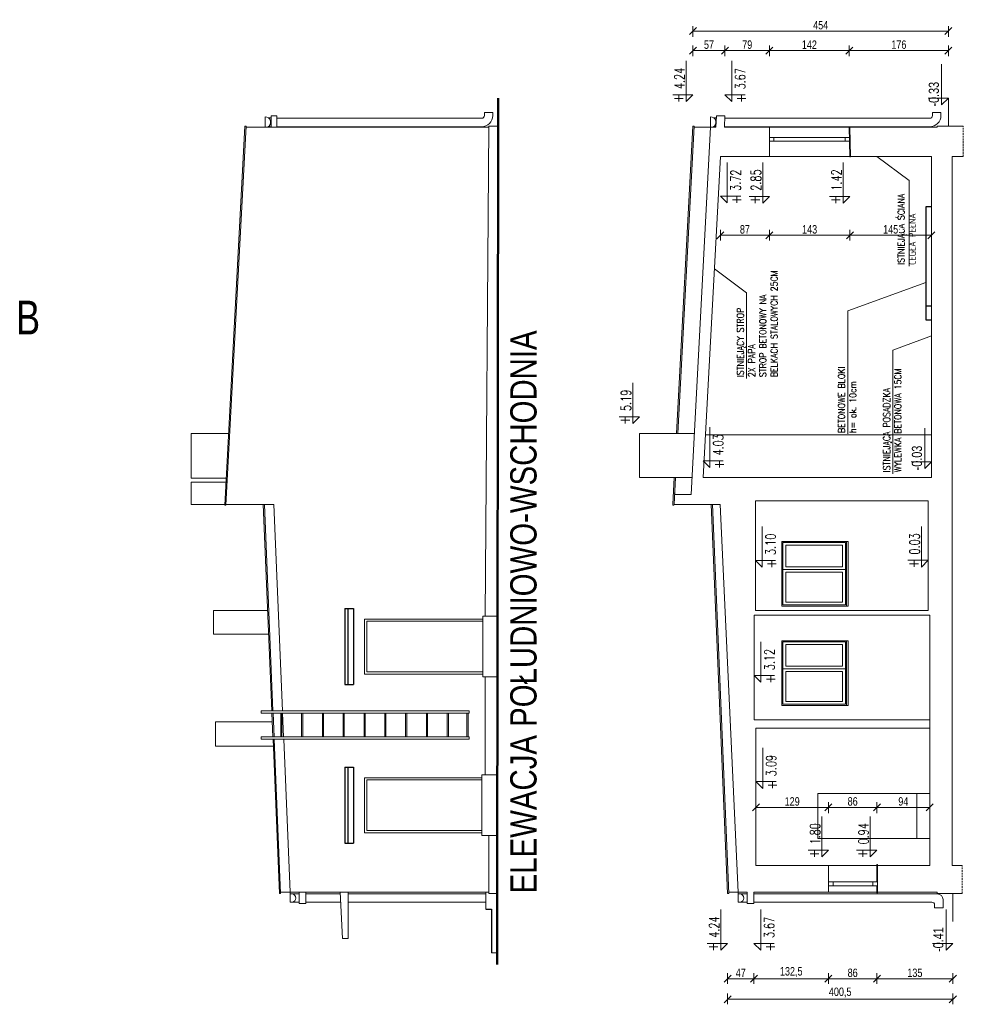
# Model space of a CAD drawing. Header units: centimetres. Extents: x -1 to 10576, y -3885 to 4713.
# Tile 15 of 17: x 5374 to 7051, y 3 to 1752. Entities that reach past the tile are written whole.
import ezdxf
from ezdxf.enums import TextEntityAlignment as Align

# ---------------------------------------------------------------- set-up
doc = ezdxf.new("R2010")
doc.units = ezdxf.units.CM
doc.header["$LTSCALE"] = 0.5
doc.linetypes.add('DASHDOT', pattern=[25.4, 12.7, -6.35, 0, -6.35])
doc.linetypes.add('DASHED2', pattern=[9.525, 6.35, -3.175])
for name, color, linetype, lineweight in [('A_Ściany istniejące', 9, 'Continuous', 20), ('CKKOTY_WYS', 3, 'Continuous', 9), ('CKOKNA', 4, 'Continuous', 9), ('CKOPIS_WIDOK', 255, 'Continuous', 9), ('CKPRZEKROJ_OZN', 4, 'DASHDOT', 50), ('CKWYMIAR', 3, 'Continuous', 13)]:
    doc.layers.add(name, color=color, linetype=linetype, lineweight=lineweight)
doc.styles.add('Arial$001', font='arial.ttf', dxfattribs={"height": 1.872})
doc.styles.add('RomanS', font='romans.shx', dxfattribs={"width": 0.8})
doc.styles.add('SIMPLEX', font='simplex.shx', dxfattribs={"width": 0.7, "height": 17})
doc.styles.get("Standard").update_dxf_attribs({"font": 'ic-simplex.shx', "width": 0.8})
doc.dimstyles.new('Kopia2 CADKON cm', dxfattribs={"dimscale": 5, "dimtxt": 3, "dimasz": 2.5, "dimexe": 1.8, "dimexo": 5, "dimgap": 0.6, "dimtad": 1, "dimrnd": 0.5, "dimtxsty": 'Standard', "dimblk1": 'OBLIQUE', "dimblk2": 'OBLIQUE', "dimsah": 1, "dimcen": 2.5, "dimclrd": 256, "dimclre": 256, "dimadec": 1, "dimazin": 2, "dimtfac": 1, "dimtix": 1, "dimtmove": 2, "dimatfit": 3, "dimldrblk": 'OPEN30', "dimfxl": 2, "dimfxlon": 1, "dimtfill": 1, "dimtolj": 1, "dimlwd": -1, "dimlwe": -1, "dimarcsym": 0})

# ---------------------------------------------------------------- blocks, each defined once
blk = doc.blocks.new('*U1558')
blk.add_lwpolyline([(0, 30), (0, 0), (-10, 10), (50, 10)])
at = {"insert": (-12, 33), "char_height": 15, "width": 56.1, "attachment_point": 1, "style": 'SIMPLEX'}
blk.add_mtext('{\\W0.8;+}', dxfattribs=at)
at = {"style": 'SIMPLEX', "width": 0.7}
blk.add_attdef('0,00', (8.5, 17.9), '', height=15, dxfattribs=at)
blk = doc.blocks.new('*U1551')
blk.add_lwpolyline([(0, -30), (0, 0), (-10, -10), (50, -10)])
at = {"insert": (-12, -12.3), "char_height": 15, "width": 56.1, "attachment_point": 1, "style": 'SIMPLEX'}
blk.add_mtext('{\\W0.8;+}', dxfattribs=at)
at = {"style": 'SIMPLEX', "width": 0.7}
blk.add_attdef('0,00', (8.5, -27.4), '', height=15, dxfattribs=at)
blk = doc.blocks.new('_OBLIQUE')
at = {"color": 0, "linetype": 'ByBlock'}
blk.add_line((-0.5, -0.5), (0.5, 0.5), dxfattribs=at)
blk = doc.blocks.new('*D1595')
at = {"layer": 'CKWYMIAR'}
for p, q in [((6897.4, 342.6), (6897.4, 361.6)), ((6991.4, 352.6), (6897.4, 352.6)), ((6991.4, 342.6), (6991.4, 361.6))]:
    blk.add_line(p, q, dxfattribs=at)
at = {"layer": 'Defpoints', "color": 0}
for p in [(6897.4, 352.6), (6897.4, 249.3), (6991.4, 249.3)]:
    blk.add_point(p, dxfattribs=at)
at = {"layer": 'CKWYMIAR', "xscale": 12.5, "yscale": 12.5, "zscale": 12.5, "rotation": 180}
blk.add_blockref('_OBLIQUE', (6897.4, 352.6), dxfattribs=at)
at = {"layer": 'CKWYMIAR', "xscale": 12.5, "yscale": 12.5, "zscale": 12.5}
blk.add_blockref('_OBLIQUE', (6991.4, 352.6), dxfattribs=at)
at = {"layer": 'CKWYMIAR', "color": 0, "lineweight": -3, "insert": (6944.4, 363.1), "char_height": 15, "attachment_point": 5, "bg_fill": 3, "box_fill_scale": 1.1, "bg_fill_color": 256, "bg_fill_true_color": 13158600, "bg_fill_transparency": 0}
blk.add_mtext('\\A1;94', dxfattribs=at)
blk = doc.blocks.new('_Open30')
at = {"color": 0, "linetype": 'ByBlock', "lineweight": -2}
for p, q in [((-1, 0.27), (0, 0)), ((0, 0), (-1, -0.27)), ((0, 0), (-1, 0))]:
    blk.add_line(p, q, dxfattribs=at)
blk = doc.blocks.new('*D1596')
at = {"layer": 'CKWYMIAR'}
for p, q in [((6811.4, 342.6), (6811.4, 361.6)), ((6897.4, 352.6), (6811.4, 352.6)), ((6897.4, 342.6), (6897.4, 361.6))]:
    blk.add_line(p, q, dxfattribs=at)
at = {"layer": 'Defpoints', "color": 0}
for p in [(6811.4, 352.6), (6811.4, 249.3), (6897.4, 249.3)]:
    blk.add_point(p, dxfattribs=at)
at = {"layer": 'CKWYMIAR', "xscale": 12.5, "yscale": 12.5, "zscale": 12.5, "rotation": 180}
blk.add_blockref('_OBLIQUE', (6811.4, 352.6), dxfattribs=at)
at = {"layer": 'CKWYMIAR', "xscale": 12.5, "yscale": 12.5, "zscale": 12.5}
blk.add_blockref('_OBLIQUE', (6897.4, 352.6), dxfattribs=at)
at = {"layer": 'CKWYMIAR', "color": 0, "lineweight": -3, "insert": (6854.4, 363.1), "char_height": 15, "attachment_point": 5, "bg_fill": 3, "box_fill_scale": 1.1, "bg_fill_color": 256, "bg_fill_true_color": 13158600, "bg_fill_transparency": 0}
blk.add_mtext('\\A1;86', dxfattribs=at)
blk = doc.blocks.new('*D1597')
at = {"layer": 'CKWYMIAR'}
for p, q in [((6682.4, 342.6), (6682.4, 361.6)), ((6811.4, 352.6), (6682.4, 352.6)), ((6811.4, 342.6), (6811.4, 361.6))]:
    blk.add_line(p, q, dxfattribs=at)
at = {"layer": 'Defpoints', "color": 0}
for p in [(6682.4, 352.6), (6682.4, 249.3), (6811.4, 249.3)]:
    blk.add_point(p, dxfattribs=at)
at = {"layer": 'CKWYMIAR', "xscale": 12.5, "yscale": 12.5, "zscale": 12.5, "rotation": 180}
blk.add_blockref('_OBLIQUE', (6682.4, 352.6), dxfattribs=at)
at = {"layer": 'CKWYMIAR', "xscale": 12.5, "yscale": 12.5, "zscale": 12.5}
blk.add_blockref('_OBLIQUE', (6811.4, 352.6), dxfattribs=at)
at = {"layer": 'CKWYMIAR', "color": 0, "lineweight": -3, "insert": (6746.9, 363.1), "char_height": 15, "attachment_point": 5, "bg_fill": 3, "box_fill_scale": 1.1, "bg_fill_color": 256, "bg_fill_true_color": 13158600, "bg_fill_transparency": 0}
blk.add_mtext('\\A1;129', dxfattribs=at)
blk = doc.blocks.new('*D1598')
at = {"layer": 'CKWYMIAR'}
for p, q in [((6897.4, 58), (6897.4, 39)), ((7032.4, 58), (7032.4, 39)), ((7032.4, 48), (6897.4, 48))]:
    blk.add_line(p, q, dxfattribs=at)
at = {"layer": 'Defpoints', "color": 0}
for p in [(6897.4, 201.8), (7032.4, 149.8), (6897.4, 48)]:
    blk.add_point(p, dxfattribs=at)
at = {"layer": 'CKWYMIAR', "xscale": 12.5, "yscale": 12.5, "zscale": 12.5, "rotation": 180}
blk.add_blockref('_OBLIQUE', (6897.4, 48), dxfattribs=at)
at = {"layer": 'CKWYMIAR', "xscale": 12.5, "yscale": 12.5, "zscale": 12.5}
blk.add_blockref('_OBLIQUE', (7032.4, 48), dxfattribs=at)
at = {"layer": 'CKWYMIAR', "color": 0, "lineweight": -3, "insert": (6964.9, 58.5), "char_height": 15, "attachment_point": 5, "bg_fill": 3, "box_fill_scale": 1.1, "bg_fill_color": 256, "bg_fill_true_color": 13158600, "bg_fill_transparency": 0}
blk.add_mtext('\\A1;135', dxfattribs=at)
blk = doc.blocks.new('*D1599')
at = {"layer": 'CKWYMIAR'}
for p, q in [((6811.4, 58), (6811.4, 39)), ((6897.4, 58), (6897.4, 39)), ((6897.4, 48), (6811.4, 48))]:
    blk.add_line(p, q, dxfattribs=at)
at = {"layer": 'Defpoints', "color": 0}
for p in [(6811.4, 201.8), (6897.4, 201.8), (6811.4, 48)]:
    blk.add_point(p, dxfattribs=at)
at = {"layer": 'CKWYMIAR', "xscale": 12.5, "yscale": 12.5, "zscale": 12.5, "rotation": 180}
blk.add_blockref('_OBLIQUE', (6811.4, 48), dxfattribs=at)
at = {"layer": 'CKWYMIAR', "xscale": 12.5, "yscale": 12.5, "zscale": 12.5}
blk.add_blockref('_OBLIQUE', (6897.4, 48), dxfattribs=at)
at = {"layer": 'CKWYMIAR', "color": 0, "lineweight": -3, "insert": (6854.4, 58.5), "char_height": 15, "attachment_point": 5, "bg_fill": 3, "box_fill_scale": 1.1, "bg_fill_color": 256, "bg_fill_true_color": 13158600, "bg_fill_transparency": 0}
blk.add_mtext('\\A1;86', dxfattribs=at)
blk = doc.blocks.new('*D1600')
at = {"layer": 'CKWYMIAR'}
for p, q in [((6678.9, 58), (6678.9, 39)), ((6811.4, 58), (6811.4, 39)), ((6811.4, 48), (6678.9, 48))]:
    blk.add_line(p, q, dxfattribs=at)
at = {"layer": 'Defpoints', "color": 0}
for p in [(6678.9, 201.8), (6811.4, 201.8), (6678.9, 48)]:
    blk.add_point(p, dxfattribs=at)
at = {"layer": 'CKWYMIAR', "xscale": 12.5, "yscale": 12.5, "zscale": 12.5, "rotation": 180}
blk.add_blockref('_OBLIQUE', (6678.9, 48), dxfattribs=at)
at = {"layer": 'CKWYMIAR', "xscale": 12.5, "yscale": 12.5, "zscale": 12.5}
blk.add_blockref('_OBLIQUE', (6811.4, 48), dxfattribs=at)
at = {"layer": 'CKWYMIAR', "color": 0, "lineweight": -3, "insert": (6745.2, 59.9), "char_height": 15, "attachment_point": 5, "bg_fill": 3, "box_fill_scale": 1.1, "bg_fill_color": 256, "bg_fill_true_color": 13158600, "bg_fill_transparency": 0}
blk.add_mtext('\\A1;132,5', dxfattribs=at)
blk = doc.blocks.new('*D1601')
at = {"layer": 'CKWYMIAR'}
for p, q in [((6632, 58), (6632, 39)), ((6678.9, 58), (6678.9, 39)), ((6678.9, 48), (6632, 48))]:
    blk.add_line(p, q, dxfattribs=at)
at = {"layer": 'Defpoints', "color": 0}
for p in [(6632, 199.8), (6678.9, 201.8), (6632, 48)]:
    blk.add_point(p, dxfattribs=at)
at = {"layer": 'CKWYMIAR', "xscale": 12.5, "yscale": 12.5, "zscale": 12.5, "rotation": 180}
blk.add_blockref('_OBLIQUE', (6632, 48), dxfattribs=at)
at = {"layer": 'CKWYMIAR', "xscale": 12.5, "yscale": 12.5, "zscale": 12.5}
blk.add_blockref('_OBLIQUE', (6678.9, 48), dxfattribs=at)
at = {"layer": 'CKWYMIAR', "color": 0, "lineweight": -3, "insert": (6655.5, 58.5), "char_height": 15, "attachment_point": 5, "bg_fill": 3, "box_fill_scale": 1.1, "bg_fill_color": 256, "bg_fill_true_color": 13158600, "bg_fill_transparency": 0}
blk.add_mtext('\\A1;47', dxfattribs=at)
blk = doc.blocks.new('*D1602')
at = {"layer": 'CKWYMIAR'}
for p, q in [((6632, 21.6), (6632, 2.6)), ((7032.4, 21.6), (7032.4, 2.6)), ((7032.4, 11.6), (6632, 11.6))]:
    blk.add_line(p, q, dxfattribs=at)
at = {"layer": 'Defpoints', "color": 0}
for p in [(6632, 199.8), (7032.4, 149.8), (6632, 11.6)]:
    blk.add_point(p, dxfattribs=at)
at = {"layer": 'CKWYMIAR', "xscale": 12.5, "yscale": 12.5, "zscale": 12.5, "rotation": 180}
blk.add_blockref('_OBLIQUE', (6632, 11.6), dxfattribs=at)
at = {"layer": 'CKWYMIAR', "xscale": 12.5, "yscale": 12.5, "zscale": 12.5}
blk.add_blockref('_OBLIQUE', (7032.4, 11.6), dxfattribs=at)
at = {"layer": 'CKWYMIAR', "color": 0, "lineweight": -3, "insert": (6832.2, 23.5), "char_height": 15, "attachment_point": 5, "bg_fill": 3, "box_fill_scale": 1.1, "bg_fill_color": 256, "bg_fill_true_color": 13158600, "bg_fill_transparency": 0}
blk.add_mtext('\\A1;400,5', dxfattribs=at)
blk = doc.blocks.new('*D1603')
at = {"layer": 'CKWYMIAR'}
for p, q in [((6848.4, 1687.6), (6848.4, 1706.6)), ((7024.5, 1697.6), (6848.4, 1697.6)), ((7024.5, 1687.6), (7024.5, 1706.6))]:
    blk.add_line(p, q, dxfattribs=at)
at = {"layer": 'Defpoints', "color": 0}
for p in [(6848.4, 1697.6), (6848.4, 1561.9), (7024.5, 1563.3)]:
    blk.add_point(p, dxfattribs=at)
at = {"layer": 'CKWYMIAR', "xscale": 12.5, "yscale": 12.5, "zscale": 12.5, "rotation": 180}
blk.add_blockref('_OBLIQUE', (6848.4, 1697.6), dxfattribs=at)
at = {"layer": 'CKWYMIAR', "xscale": 12.5, "yscale": 12.5, "zscale": 12.5}
blk.add_blockref('_OBLIQUE', (7024.5, 1697.6), dxfattribs=at)
at = {"layer": 'CKWYMIAR', "color": 0, "lineweight": -3, "insert": (6936.5, 1708.1), "char_height": 15, "attachment_point": 5, "bg_fill": 3, "box_fill_scale": 1.1, "bg_fill_color": 256, "bg_fill_true_color": 13158600, "bg_fill_transparency": 0}
blk.add_mtext('\\A1;176', dxfattribs=at)
blk = doc.blocks.new('*D1604')
at = {"layer": 'CKWYMIAR'}
for p, q in [((6706.4, 1687.6), (6706.4, 1706.6)), ((6848.4, 1697.6), (6706.4, 1697.6)), ((6848.4, 1687.6), (6848.4, 1706.6))]:
    blk.add_line(p, q, dxfattribs=at)
at = {"layer": 'Defpoints', "color": 0}
for p in [(6706.4, 1697.6), (6706.4, 1561.3), (6848.4, 1561.9)]:
    blk.add_point(p, dxfattribs=at)
at = {"layer": 'CKWYMIAR', "xscale": 12.5, "yscale": 12.5, "zscale": 12.5, "rotation": 180}
blk.add_blockref('_OBLIQUE', (6706.4, 1697.6), dxfattribs=at)
at = {"layer": 'CKWYMIAR', "xscale": 12.5, "yscale": 12.5, "zscale": 12.5}
blk.add_blockref('_OBLIQUE', (6848.4, 1697.6), dxfattribs=at)
at = {"layer": 'CKWYMIAR', "color": 0, "lineweight": -3, "insert": (6777.4, 1708.1), "char_height": 15, "attachment_point": 5, "bg_fill": 3, "box_fill_scale": 1.1, "bg_fill_color": 256, "bg_fill_true_color": 13158600, "bg_fill_transparency": 0}
blk.add_mtext('\\A1;142', dxfattribs=at)
blk = doc.blocks.new('*D1605')
at = {"layer": 'CKWYMIAR'}
for p, q in [((6627.5, 1687.6), (6627.5, 1706.6)), ((6706.4, 1697.6), (6627.5, 1697.6)), ((6706.4, 1687.6), (6706.4, 1706.6))]:
    blk.add_line(p, q, dxfattribs=at)
at = {"layer": 'Defpoints', "color": 0}
for p in [(6627.5, 1697.6), (6627.5, 1581.3), (6706.4, 1561.3)]:
    blk.add_point(p, dxfattribs=at)
at = {"layer": 'CKWYMIAR', "xscale": 12.5, "yscale": 12.5, "zscale": 12.5, "rotation": 180}
blk.add_blockref('_OBLIQUE', (6627.5, 1697.6), dxfattribs=at)
at = {"layer": 'CKWYMIAR', "xscale": 12.5, "yscale": 12.5, "zscale": 12.5}
blk.add_blockref('_OBLIQUE', (6706.4, 1697.6), dxfattribs=at)
at = {"layer": 'CKWYMIAR', "color": 0, "lineweight": -3, "insert": (6667, 1708.1), "char_height": 15, "attachment_point": 5, "bg_fill": 3, "box_fill_scale": 1.1, "bg_fill_color": 256, "bg_fill_true_color": 13158600, "bg_fill_transparency": 0}
blk.add_mtext('\\A1;79', dxfattribs=at)
blk = doc.blocks.new('*D1606')
at = {"layer": 'CKWYMIAR'}
for p, q in [((6570.6, 1687.6), (6570.6, 1706.6)), ((6627.5, 1697.6), (6570.6, 1697.6)), ((6627.5, 1687.6), (6627.5, 1706.6))]:
    blk.add_line(p, q, dxfattribs=at)
at = {"layer": 'Defpoints', "color": 0}
for p in [(6570.6, 1697.6), (6627.5, 1581.3), (6570.6, 1563.3)]:
    blk.add_point(p, dxfattribs=at)
at = {"layer": 'CKWYMIAR', "xscale": 12.5, "yscale": 12.5, "zscale": 12.5, "rotation": 180}
blk.add_blockref('_OBLIQUE', (6570.6, 1697.6), dxfattribs=at)
at = {"layer": 'CKWYMIAR', "xscale": 12.5, "yscale": 12.5, "zscale": 12.5}
blk.add_blockref('_OBLIQUE', (6627.5, 1697.6), dxfattribs=at)
at = {"layer": 'CKWYMIAR', "color": 0, "lineweight": -3, "insert": (6599, 1708.1), "char_height": 15, "attachment_point": 5, "bg_fill": 3, "box_fill_scale": 1.1, "bg_fill_color": 256, "bg_fill_true_color": 13158600, "bg_fill_transparency": 0}
blk.add_mtext('\\A1;57', dxfattribs=at)
blk = doc.blocks.new('*D1607')
at = {"layer": 'CKWYMIAR'}
for p, q in [((6570.6, 1722.2), (6570.6, 1741.2)), ((7024.5, 1722.2), (7024.5, 1741.2)), ((7024.5, 1732.2), (6570.6, 1732.2))]:
    blk.add_line(p, q, dxfattribs=at)
at = {"layer": 'Defpoints', "color": 0}
for p in [(6570.6, 1732.2), (6570.6, 1563.3), (7024.5, 1563.3)]:
    blk.add_point(p, dxfattribs=at)
at = {"layer": 'CKWYMIAR', "xscale": 12.5, "yscale": 12.5, "zscale": 12.5, "rotation": 180}
blk.add_blockref('_OBLIQUE', (6570.6, 1732.2), dxfattribs=at)
at = {"layer": 'CKWYMIAR', "xscale": 12.5, "yscale": 12.5, "zscale": 12.5}
blk.add_blockref('_OBLIQUE', (7024.5, 1732.2), dxfattribs=at)
at = {"layer": 'CKWYMIAR', "color": 0, "lineweight": -3, "insert": (6797.6, 1742.7), "char_height": 15, "attachment_point": 5, "bg_fill": 3, "box_fill_scale": 1.1, "bg_fill_color": 256, "bg_fill_true_color": 13158600, "bg_fill_transparency": 0}
blk.add_mtext('\\A1;454', dxfattribs=at)
blk = doc.blocks.new('*D1608')
at = {"layer": 'CKWYMIAR'}
for p, q in [((6849.4, 1379.3), (6849.4, 1360.3)), ((6994.4, 1369.3), (6849.4, 1369.3)), ((6994.4, 1379.3), (6994.4, 1360.3))]:
    blk.add_line(p, q, dxfattribs=at)
at = {"layer": 'Defpoints', "color": 0}
for p in [(6849.4, 1509.5), (6994.4, 1509.5), (6849.4, 1369.3)]:
    blk.add_point(p, dxfattribs=at)
at = {"layer": 'CKWYMIAR', "xscale": 12.5, "yscale": 12.5, "zscale": 12.5, "rotation": 180}
blk.add_blockref('_OBLIQUE', (6849.4, 1369.3), dxfattribs=at)
at = {"layer": 'CKWYMIAR', "xscale": 12.5, "yscale": 12.5, "zscale": 12.5}
blk.add_blockref('_OBLIQUE', (6994.4, 1369.3), dxfattribs=at)
at = {"layer": 'CKWYMIAR', "color": 0, "lineweight": -3, "insert": (6921.9, 1379.8), "char_height": 15, "attachment_point": 5, "bg_fill": 3, "box_fill_scale": 1.1, "bg_fill_color": 256, "bg_fill_true_color": 13158600, "bg_fill_transparency": 0}
blk.add_mtext('\\A1;145', dxfattribs=at)
blk = doc.blocks.new('*D1609')
at = {"layer": 'CKWYMIAR'}
for p, q in [((6706.4, 1379.3), (6706.4, 1360.3)), ((6849.4, 1369.3), (6706.4, 1369.3)), ((6849.4, 1379.3), (6849.4, 1360.3))]:
    blk.add_line(p, q, dxfattribs=at)
at = {"layer": 'Defpoints', "color": 0}
for p in [(6706.4, 1509.5), (6849.4, 1509.5), (6706.4, 1369.3)]:
    blk.add_point(p, dxfattribs=at)
at = {"layer": 'CKWYMIAR', "xscale": 12.5, "yscale": 12.5, "zscale": 12.5, "rotation": 180}
blk.add_blockref('_OBLIQUE', (6706.4, 1369.3), dxfattribs=at)
at = {"layer": 'CKWYMIAR', "xscale": 12.5, "yscale": 12.5, "zscale": 12.5}
blk.add_blockref('_OBLIQUE', (6849.4, 1369.3), dxfattribs=at)
at = {"layer": 'CKWYMIAR', "color": 0, "lineweight": -3, "insert": (6777.9, 1379.8), "char_height": 15, "attachment_point": 5, "bg_fill": 3, "box_fill_scale": 1.1, "bg_fill_color": 256, "bg_fill_true_color": 13158600, "bg_fill_transparency": 0}
blk.add_mtext('\\A1;143', dxfattribs=at)
blk = doc.blocks.new('*D1610')
at = {"layer": 'CKWYMIAR'}
for p, q in [((6619.4, 1379.3), (6619.4, 1360.3)), ((6706.4, 1369.3), (6619.4, 1369.3)), ((6706.4, 1379.3), (6706.4, 1360.3))]:
    blk.add_line(p, q, dxfattribs=at)
at = {"layer": 'Defpoints', "color": 0}
for p in [(6619.4, 1509.5), (6706.4, 1509.5), (6619.4, 1369.3)]:
    blk.add_point(p, dxfattribs=at)
at = {"layer": 'CKWYMIAR', "xscale": 12.5, "yscale": 12.5, "zscale": 12.5, "rotation": 180}
blk.add_blockref('_OBLIQUE', (6619.4, 1369.3), dxfattribs=at)
at = {"layer": 'CKWYMIAR', "xscale": 12.5, "yscale": 12.5, "zscale": 12.5}
blk.add_blockref('_OBLIQUE', (6706.4, 1369.3), dxfattribs=at)
at = {"layer": 'CKWYMIAR', "color": 0, "lineweight": -3, "insert": (6662.9, 1379.8), "char_height": 15, "attachment_point": 5, "bg_fill": 3, "box_fill_scale": 1.1, "bg_fill_color": 256, "bg_fill_true_color": 13158600, "bg_fill_transparency": 0}
blk.add_mtext('\\A1;87', dxfattribs=at)

msp = doc.modelspace()

# ---------------------------------------------------------------- linework, layer by layer
for points in [[(6984.449, 1244.189), (6984.48, 1219.189), (6994.449, 1219.189)], [(5952.073, 705.839), (5952.073, 570.837)], [(5952.073, 705.839), (5967.073, 705.839)], [(5957.073, 705.839), (5957.073, 570.837)], [(5967.073, 705.839), (5967.073, 570.837)], [(5952.073, 570.837), (5967.073, 570.837)], [(5952.073, 423.839), (5952.073, 288.837)], [(5952.073, 423.839), (5967.073, 423.839)], [(5957.073, 423.839), (5957.073, 288.837)], [(5967.073, 423.839), (5967.073, 288.837)], [(5952.073, 288.837), (5967.073, 288.837)], [(6202.573, 171.838), (6212.573, 171.838)], [(6212.573, 171.838), (6212.573, 93.838)]]:
    msp.add_lwpolyline(points)
at = {"layer": 'A_Ściany istniejące'}
for p, q in [((6611.265, 1561.338), (6612.352, 1581.338)), ((6627.481, 1581.338), (6612.352, 1581.338)), ((6626.395, 1561.338), (6627.481, 1581.338)), ((6706.449, 1561.338), (6626.395, 1561.338)), ((7004.449, 1561.338), (6849.441, 1561.338)), ((7004.449, 1563.338), (7021.024, 1563.313)), ((6588.449, 938.841), (6619.449, 1509.492)), ((6994.449, 938.841), (6994.449, 1509.492)), ((6536.899, 890.971), (6605.205, 890.834)), ((6898.449, 249.338), (6898.449, 201.838)), ((6666.949, 201.838), (6650.949, 201.838)), ((6811.449, 201.838), (6678.949, 201.838)), ((7004.449, 201.838), (6898.449, 201.838)), ((7004.449, 199.838), (7004.449, 201.838)), ((7018.949, 199.838), (7004.449, 199.838))]:
    msp.add_line(p, q, dxfattribs=at)
at = {"layer": 'A_Ściany istniejące', "lineweight": 50}
msp.add_lwpolyline([(6222.573, 73.301), (6222.573, 199.838), (6224.648, 1563.313), (6224.648, 1613.313)], dxfattribs=at)
at = {"layer": 'A_Ściany istniejące'}
for points in [[(7024.524, 1563.313), (7024.524, 1613.313)], [(6600.335, 1561.338), (6611.265, 1561.338)], [(6706.449, 1561.338), (6706.449, 1509.492)], [(6849.441, 1561.338), (6850.449, 1509.492)], [(7004.449, 1561.338), (7004.452, 1563.338)], [(7021.024, 1563.313), (7051.024, 1563.313)], [(6706.449, 1509.492), (6619.449, 1509.492)], [(6994.449, 1509.492), (6850.449, 1509.492)], [(7049.031, 249.338), (7031.449, 249.338), (7031.449, 1509.492), (7050.942, 1509.492)], [(6994.449, 938.841), (6588.449, 938.841)], [(6988.449, 702.338), (6988.449, 897.338), (6681.449, 897.338), (6681.449, 702.338), (6988.449, 702.338)], [(5808.828, 890.838), (5825.827, 890.838), (5841.135, 523.928)], [(6605.205, 890.834), (6619.205, 890.834), (6650.949, 201.838)], [(6991.449, 694.338), (6679.449, 694.338), (6679.449, 508.338), (6991.449, 508.338)], [(6991.449, 694.338), (6991.449, 249.338), (6898.449, 249.338)], [(5841.302, 519.928), (5843.054, 477.928)], [(6991.449, 493.338), (6682.449, 493.338), (6682.449, 249.338), (6811.449, 249.338)], [(5843.221, 473.928), (5854.573, 201.842)], [(6811.449, 249.338), (6811.449, 201.838)], [(6650.949, 198.838), (6650.949, 201.838)], [(6678.949, 201.838), (6678.949, 181.838), (6666.949, 181.838), (6666.949, 201.838)], [(7018.949, 199.838), (7048.949, 199.838)], [(7032.449, 199.838), (7032.449, 149.838)]]:
    msp.add_lwpolyline(points, dxfattribs=at)
at = {"layer": 'A_Ściany istniejące', "linetype": 'DASHED2'}
for points in [[(7050.942, 1509.492), (7051.024, 1563.313)], [(7048.949, 199.838), (7049.031, 249.338)]]:
    msp.add_lwpolyline(points, dxfattribs=at)
at = {"layer": 'CKKOTY_WYS', "ltscale": 0.01}
msp.add_lwpolyline([(6958.449, 966.77), (6994.449, 966.771), (6982.449, 954.771), (6982.447, 1026.771)], dxfattribs=at)
at = {"layer": 'CKOKNA'}
for p, q in [((6714.417, 1543.362), (6848.791, 1543.362)), ((6714.417, 1536.362), (6848.791, 1536.362)), ((6890.449, 220.386), (6819.447, 220.386)), ((6890.449, 213.386), (6819.447, 213.386))]:
    msp.add_line(p, q, dxfattribs=at)
for points in [[(6714.417, 1536.362), (6706.449, 1536.347), (6706.449, 1543.362), (6714.417, 1543.362)], [(6840.79, 1536.362), (6848.791, 1536.362), (6848.791, 1543.362), (6840.791, 1543.362)], [(6811.447, 220.386), (6819.447, 220.386), (6819.447, 213.386), (6811.447, 213.386)], [(6890.449, 220.386), (6898.449, 220.386), (6898.449, 213.386), (6890.449, 213.386)]]:
    msp.add_lwpolyline(points, close=True, dxfattribs=at)
at = {"layer": 'CKOPIS_WIDOK'}
for p, q in [((5810.143, 1580.008), (5810.143, 1561.338)), ((5816.182, 1578.008), (5821.073, 1578.008)), ((5831.073, 1581.338), (5821.073, 1581.338)), ((5821.073, 1581.338), (5821.073, 1561.338)), ((5831.073, 1561.338), (5831.073, 1581.338)), ((5831.073, 1577.338), (6194.921, 1577.338)), ((6199.921, 1582.338), (6199.921, 1587.338)), ((6214.921, 1582.338), (6214.921, 1587.338)), ((6601.439, 1579.95), (6601.439, 1561.28)), ((6607.401, 1578.008), (6612.171, 1578.008)), ((6627.264, 1577.338), (6991.297, 1577.338)), ((6996.297, 1582.338), (6996.297, 1587.338)), ((7011.297, 1582.338), (7011.297, 1587.338)), ((5738.436, 889.975), (5774.212, 1563.338)), ((5776.218, 1563.338), (5740.442, 889.971)), ((5774.212, 1563.338), (5776.218, 1563.338)), ((6208.073, 1561.338), (5776.112, 1561.338)), ((5831.073, 1562.338), (6194.921, 1562.338)), ((6201.073, 692.338), (6208.073, 1563.338)), ((6208.073, 1563.338), (6224.648, 1563.313)), ((6572.61, 1563.338), (6543.56, 1016.813)), ((6570.604, 1563.338), (6572.61, 1563.338)), ((6601.442, 1561.338), (6572.504, 1561.338)), ((6626.449, 1562.338), (6991.297, 1562.338)), ((6534.865, 890.972), (6537.409, 938.838)), ((6539.416, 938.838), (6536.871, 890.972)), ((6537.922, 910.74), (6535.916, 910.744)), ((5740.442, 889.971), (5738.436, 889.975)), ((5740.523, 890.971), (5808.828, 890.834)), ((5806.827, 890.838), (5822.135, 523.928)), ((5808.828, 890.834), (5824.136, 523.928)), ((6534.812, 889.975), (6534.865, 890.972)), ((6536.818, 889.971), (6534.812, 889.975)), ((6536.871, 890.972), (6536.818, 889.971)), ((6603.203, 890.838), (6632.032, 199.838)), ((6605.205, 890.834), (6634.034, 199.838)), ((6730.449, 775.34), (6841.449, 775.34)), ((6735.449, 780.34), (6836.449, 780.34)), ((6735.449, 770.34), (6836.449, 770.34)), ((6730.449, 598.84), (6841.449, 598.84)), ((6735.449, 603.84), (6836.449, 603.84)), ((6735.449, 593.84), (6836.449, 593.84)), ((5822.302, 519.928), (5824.054, 477.928)), ((5824.303, 519.928), (5826.056, 477.928)), ((5824.221, 473.928), (5835.656, 199.838)), ((5826.222, 473.928), (5837.658, 199.838)), ((6897.449, 250.838), (6897.449, 220.386)), ((6897.449, 250.838), (6898.449, 250.838)), ((5837.658, 199.838), (5835.656, 199.838)), ((6208.073, 201.838), (5837.574, 201.838)), ((5882.573, 198.838), (5943.606, 198.838)), ((5957.573, 201.838), (5957.573, 119.508)), ((5957.573, 198.838), (6202.573, 198.838)), ((6634.034, 199.838), (6632.032, 199.838)), ((6678.949, 198.838), (7004.949, 198.838)), ((7014.949, 188.838), (7014.949, 174.168)), ((7014.949, 174.168), (6999.949, 174.168))]:
    msp.add_line(p, q, dxfattribs=at)
for points in [[(6199.921, 1587.338), (6214.921, 1587.338)], [(6996.297, 1587.338), (7011.297, 1587.338)], [(5821.073, 1562.338), (5816.183, 1562.338)], [(6611.265, 1562.338), (6607.555, 1562.338)], [(6706.449, 1561.338), (6848.441, 1561.338)], [(6849.441, 1561.338), (6849.43, 1561.938), (6848.429, 1561.938), (6849.468, 1508.492), (6850.468, 1508.512)], [(6706.449, 1509.492), (6849.449, 1509.492)], [(6850.468, 1508.512), (6850.449, 1509.492)], [(5741.032, 937.833), (5679.032, 937.833), (5679.032, 1016.813), (5745.07, 1016.813)], [(6475.409, 938.838), (6475.409, 1016.813), (6572.815, 1016.813)], [(6994.449, 1014.838), (6592.577, 1014.838)], [(5738.494, 891.079), (5679.032, 890.971), (5679.032, 930.717)], [(5679.032, 930.717), (5740.6, 930.717)], [(6475.409, 938.838), (6568.716, 938.838)], [(6843.449, 710.342), (6846.449, 710.342), (6846.449, 825.342), (6843.449, 825.34)], [(6836.449, 780.34), (6836.449, 818.34), (6735.449, 818.34), (6735.449, 780.34)], [(6735.449, 770.34), (6735.449, 717.34), (6836.449, 717.34), (6836.449, 770.34)], [(5816.443, 660.338), (5718.516, 660.338), (5718.516, 702.338), (5814.691, 702.338)], [(6197.073, 687.338), (5987.073, 687.338), (5987.073, 589.338), (6197.073, 589.338)], [(6197.073, 683.338), (5991.073, 683.338), (5991.073, 593.338), (6197.073, 593.338)], [(6222.573, 584.338), (6197.073, 584.338), (6197.073, 692.338), (6222.883, 692.338)], [(6843.449, 533.844), (6846.449, 533.844), (6846.449, 648.844), (6843.449, 648.842)], [(6836.449, 603.84), (6836.449, 641.84), (6735.449, 641.84), (6735.449, 603.84)], [(6201.073, 410.338), (6201.073, 584.338)], [(6735.449, 593.84), (6735.449, 540.84), (6836.449, 540.84), (6836.449, 593.84)], [(5802.948, 523.928), (5802.948, 519.928), (6172.99, 519.928), (6172.99, 523.928), (5802.948, 523.928)], [(5837.948, 477.928), (5837.948, 519.928)], [(5839.948, 477.928), (5839.948, 519.928)], [(5874.948, 477.928), (5874.948, 519.928)], [(5876.948, 477.928), (5876.948, 519.928)], [(5911.948, 477.928), (5911.948, 519.928)], [(5913.948, 477.928), (5913.948, 519.928)], [(5948.948, 477.928), (5948.948, 519.928)], [(5950.948, 477.928), (5950.948, 519.928)], [(5985.948, 477.928), (5985.948, 519.928)], [(5987.948, 477.928), (5987.948, 519.928)], [(6022.948, 477.928), (6022.948, 519.928)], [(6024.948, 477.928), (6024.948, 519.928)], [(6059.948, 477.928), (6059.948, 519.928)], [(6061.948, 477.928), (6061.948, 519.928)], [(6096.948, 477.928), (6096.948, 519.928)], [(6098.948, 477.928), (6098.948, 519.928)], [(6133.948, 477.928), (6133.948, 519.928)], [(6135.948, 477.928), (6135.948, 519.928)], [(6168.948, 477.928), (6168.948, 519.928)], [(6170.948, 477.928), (6170.948, 519.928)], [(5824.683, 461.229), (5721.983, 461.229), (5721.983, 504.848), (5822.931, 504.848)], [(5802.948, 477.928), (5802.948, 473.928), (6172.99, 473.928), (6172.99, 477.928), (5802.948, 477.928)], [(6195.073, 405.338), (5987.073, 405.338), (5987.073, 307.338), (6195.073, 307.338)], [(6195.073, 410.338), (6222.883, 410.338)], [(6195.073, 302.338), (6195.073, 410.338)], [(6195.073, 401.338), (5991.073, 401.338), (5991.073, 311.338), (6195.073, 311.338)], [(6991.449, 377.338), (6792.449, 377.338)], [(6792.449, 297.338), (6792.449, 377.338)], [(6968.449, 297.338), (6968.449, 377.338)], [(6195.073, 302.338), (6222.573, 302.338)], [(6222.573, 199.838), (6208.073, 199.838), (6208.073, 302.338)], [(6991.449, 297.338), (6792.449, 297.338)], [(6811.449, 249.338), (6897.449, 249.338)], [(6898.449, 249.338), (6898.449, 250.838)], [(6897.449, 213.386), (6897.449, 200.838)], [(5854.573, 198.838), (5854.573, 201.838)], [(5858.661, 198.838), (5854.573, 198.838), (5854.573, 184.168), (5858.612, 184.168)], [(5858.661, 198.838), (5870.573, 198.838)], [(5882.573, 201.838), (5882.573, 181.838), (5870.573, 181.838), (5870.573, 201.838)], [(5957.573, 119.508), (5947.573, 119.508), (5943.456, 201.838)], [(6202.573, 171.838), (6202.573, 201.838)], [(6650.949, 201.838), (6633.951, 201.838)], [(6655.038, 198.838), (6650.949, 198.838), (6650.949, 184.168), (6654.988, 184.168)], [(6655.038, 198.838), (6666.949, 198.838)], [(6811.449, 201.838), (6897.449, 201.838)], [(6897.449, 200.838), (6898.449, 200.838)], [(6898.449, 200.838), (6898.449, 201.838)], [(5858.661, 184.168), (5870.573, 184.168)], [(5882.573, 184.168), (5944.34, 184.168)], [(5957.573, 184.168), (6202.573, 184.168)], [(6655.038, 184.168), (6666.949, 184.168)], [(6212.573, 93.838), (6222.573, 93.838)]]:
    msp.add_lwpolyline(points, dxfattribs=at)
at = {"layer": 'CKOPIS_WIDOK', "linetype": 'Continuous'}
for points in [[(6954.547, 1314.22), (6954.547, 1466.536), (6897.306, 1509.492)], [(6665.845, 1114.588), (6665.845, 1266.903), (6608.604, 1309.86)], [(6845.509, 1016.329), (6845.509, 1235.001), (6984.449, 1285.274)], [(6925.735, 945.134), (6925.735, 1165.131), (6994.449, 1190.395)]]:
    msp.add_lwpolyline(points, dxfattribs=at)
at = {"layer": 'CKOPIS_WIDOK'}
for points in [[(6728.449, 710.34), (6843.449, 710.34), (6843.449, 825.34), (6728.449, 825.34)], [(6730.449, 712.34), (6841.449, 712.34), (6841.449, 823.34), (6730.449, 823.34)], [(6728.449, 533.84), (6843.449, 533.84), (6843.449, 648.84), (6728.449, 648.84)], [(6730.449, 535.84), (6841.449, 535.84), (6841.449, 646.84), (6730.449, 646.84)]]:
    msp.add_lwpolyline(points, close=True, dxfattribs=at)
msp.add_lwpolyline([(6678.949, 184.168), (6994.949, 184.168, -0.41421356), (6999.949, 179.168), (6999.949, 174.168)], format="xyb", dxfattribs=at)
at = {"layer": 'CKOPIS_WIDOK', "extrusion": (0, 0, -1)}
for centre, radius, start, end in [((-5810.237, 1570.173), 9.836, 89.449156, 243.927076), ((-6601.533, 1570.115), 9.836, 89.449156, 243.168326), ((-5857.073, 191.508), 7.5, 102.229625, 258.157023), ((-6653.449, 191.508), 7.5, 102.229625, 258.157023), ((-7004.949, 188.838), 10, 90, 180)]:
    msp.add_arc(centre, radius, start, end, dxfattribs=at)
at = {"layer": 'CKOPIS_WIDOK'}
for centre, radius in [((6194.921, 1582.338), 5), ((6194.921, 1582.338), 20), ((6991.297, 1582.338), 5), ((6991.297, 1582.338), 20)]:
    msp.add_arc(centre, radius, 270, 0, dxfattribs=at)

# ---------------------------------------------------------------- block references
at = {"layer": 'CKKOTY_WYS', "ltscale": 0.01}
ref = msp.add_blockref('*U1551', (6570.604, 1619.09, 0), dxfattribs=dict(at, xscale=-1.2, yscale=1.2, zscale=1.2, rotation=270.0020147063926))
ref.add_attrib('0,00', '4.24', (6555.727, 1629.223, 0), dxfattribs={"layer": '0', "height": 18, "rotation": 90.002015, "style": 'SIMPLEX', "width": 0.7})
ref = msp.add_blockref('*U1558', (6627.481, 1619.09), dxfattribs=dict(at, xscale=-1.2, yscale=1.2, zscale=1.2, rotation=269.9999999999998))
ref.add_attrib('0,00', '3.67', (6663.546, 1628.593), dxfattribs={"layer": '0', "height": 18, "rotation": 90, "style": 'SIMPLEX', "width": 0.7})
ref = msp.add_blockref('*U1558', (6619.449, 1438.783), dxfattribs=dict(at, xscale=-1.2, yscale=1.2, zscale=1.2, rotation=269.9999999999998))
ref.add_attrib('0,00', '3.72', (6655.513, 1448.287), dxfattribs={"layer": '0', "height": 18, "rotation": 90, "style": 'SIMPLEX', "width": 0.7})
ref = msp.add_blockref('*U1551', (6706.449, 1438.463, 0), dxfattribs=dict(at, xscale=-1.2, yscale=1.2, zscale=1.2, rotation=270.0020147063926))
ref.add_attrib('0,00', '2.85', (6691.572, 1448.596, 0), dxfattribs={"layer": '0', "height": 18, "rotation": 90.002015, "style": 'SIMPLEX', "width": 0.7})
ref = msp.add_blockref('*U1551', (6475.409, 1046.876), dxfattribs=dict(at, xscale=-1.2, yscale=1.2, zscale=1.2, rotation=270.0020147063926))
ref.add_attrib('0,00', '5.19', (6460.532, 1057.009), dxfattribs={"layer": '0', "height": 18, "rotation": 90.002015, "style": 'SIMPLEX', "width": 0.7})
ref = msp.add_blockref('*U1558', (6588.449, 968.558), dxfattribs=dict(at, xscale=-1.2, yscale=1.2, zscale=1.2, rotation=269.9999999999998))
ref.add_attrib('0,00', '4.03', (6624.513, 978.061), dxfattribs={"layer": '0', "height": 18, "rotation": 90, "style": 'SIMPLEX', "width": 0.7})
ref = msp.add_blockref('*U1558', (6681.449, 791.643), dxfattribs=dict(at, xscale=-1.2, yscale=1.2, zscale=1.2, rotation=269.9999999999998))
ref.add_attrib('0,00', '3.10', (6717.513, 801.147), dxfattribs={"layer": '0', "height": 18, "rotation": 90, "style": 'SIMPLEX', "width": 0.7})
ref = msp.add_blockref('*U1551', (6988.449, 791.778), dxfattribs=dict(at, xscale=-1.2, yscale=1.2, zscale=1.2, rotation=270.0020147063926))
ref.add_attrib('0,00', '0.03', (6973.572, 801.911), dxfattribs={"layer": '0', "height": 18, "rotation": 90.002015, "style": 'SIMPLEX', "width": 0.7})
ref = msp.add_blockref('*U1558', (6679.449, 586.862), dxfattribs=dict(at, xscale=-1.2, yscale=1.2, zscale=1.2, rotation=269.9999999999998))
ref.add_attrib('0,00', '3.12', (6715.513, 596.365), dxfattribs={"layer": '0', "height": 18, "rotation": 90, "style": 'SIMPLEX', "width": 0.7})
ref = msp.add_blockref('*U1558', (6682.449, 398.399), dxfattribs=dict(at, xscale=-1.2, yscale=1.2, zscale=1.2, rotation=269.9999999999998))
ref.add_attrib('0,00', '3.09', (6718.513, 407.903), dxfattribs={"layer": '0', "height": 18, "rotation": 90, "style": 'SIMPLEX', "width": 0.7})
ref = msp.add_blockref('*U1551', (6811.449, 276.65, 0), dxfattribs=dict(at, xscale=-1.2, yscale=1.2, zscale=1.2, rotation=270.0020147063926))
ref.add_attrib('0,00', '1.80', (6796.572, 286.783, 0), dxfattribs={"layer": '0', "height": 18, "rotation": 90.002015, "style": 'SIMPLEX', "width": 0.7})
ref = msp.add_blockref('*U1551', (6897.449, 276.65), dxfattribs=dict(at, xscale=-1.2, yscale=1.2, zscale=1.2, rotation=270.0020147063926))
ref.add_attrib('0,00', '0.94', (6882.572, 286.783), dxfattribs={"layer": '0', "height": 18, "rotation": 90.002015, "style": 'SIMPLEX', "width": 0.7})
ref = msp.add_blockref('*U1551', (6632.032, 110.856), dxfattribs=dict(at, xscale=-1.2, yscale=1.2, zscale=1.2, rotation=270.0020147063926))
ref.add_attrib('0,00', '4.24', (6617.156, 120.989), dxfattribs={"layer": '0', "height": 18, "rotation": 90.002015, "style": 'SIMPLEX', "width": 0.7})
ref = msp.add_blockref('*U1558', (6678.949, 110.856), dxfattribs=dict(at, xscale=-1.2, yscale=1.2, zscale=1.2, rotation=269.9999999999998))
ref.add_attrib('0,00', '3.67', (6715.013, 120.36), dxfattribs={"layer": '0', "height": 18, "rotation": 90, "style": 'SIMPLEX', "width": 0.7})

# ---------------------------------------------------------------- texts
at = {"color": 7, "style": 'Arial$001', "width": 0.8}
msp.add_text('ELEWACJA POŁUDNIOWO-WSCHODNIA', height=46.70802, rotation=90, dxfattribs=at).set_placement((6292.573, 199.838))
at = {"layer": 'CKKOTY_WYS', "ltscale": 0.01, "width": 0.8}
msp.add_text('-0.03', height=18, rotation=90, dxfattribs=at).set_placement((6977.563, 951.576))
at = {"layer": 'CKOPIS_WIDOK', "char_height": 12, "width": 242.29972, "attachment_point": 1, "rotation": 90, "style": 'RomanS'}
for s, insert in [('{\\W0.85;ISTNIEJĄCA ŚCIANA\\PCEGŁA PEŁNA}', (6934.549, 1316.8)), ('{\\W0.85;ISTNIEJĄCY STROP\\P2X PAPA\\PSTROP BETONOWY NA \\PBELKACH STALOWYCH 25CM}', (6648.837, 1117.168)), ('{\\W0.85;BETONOWE BLOKI\\Ph= ok. 10cm}', (6828.613, 1017.899)), ('{\\W0.85;ISTNIEJĄCA POSADZKA\\PWYLEWKA BETONOWA 15CM}', (6908.84, 948.029))]:
    msp.add_mtext(s, dxfattribs=dict(at, insert=insert))
at = {"layer": 'CKPRZEKROJ_OZN', "lineweight": 18, "width": 0.8}
msp.add_text('B', height=60, dxfattribs=at).set_placement((5388.919, 1223.083), align=Align.MIDDLE_CENTER)

# ---------------------------------------------------------------- next in the draw order: dimensions: what is measured, and where the dimension line sits
at = {"layer": 'CKWYMIAR', "lineweight": -3}
for base, p1, p2, picture, middle in [((6848.4295, 1697.5989), (7024.5243, 1563.3127), (6848.4295, 1561.9378), '*D1603', (6936.4769, 1708.0989)), ((6849.449, 1369.257), (6994.449, 1509.492), (6849.449, 1509.492), '*D1608', (6921.949, 1379.757)), ((6897.449, 352.575), (6991.449, 249.338), (6897.449, 249.338), '*D1595', (6944.449, 363.075)), ((6897.449, 47.996), (7032.449, 149.838), (6897.449, 201.838), '*D1598', (6964.949, 58.496))]:
    dim = msp.add_linear_dim(base=base, p1=p1, p2=p2, dimstyle='Kopia2 CADKON cm', override={"dimtxt": 3}, dxfattribs=at)
    dim.commit()
    dim.dimension.update_dxf_attribs({"geometry": picture, "text_midpoint": middle})

# ---------------------------------------------------------------- next in the draw order: linework, layer by layer
msp.add_lwpolyline([(6994.449, 1419.651), (6984.449, 1419.651), (6984.449, 1244.189), (6994.449, 1244.189)])

# ---------------------------------------------------------------- next in the draw order: dimensions: what is measured, and where the dimension line sits
for base, p1, p2, picture, middle in [((6706.449, 1697.599), (6848.429, 1561.938), (6706.449, 1561.338), '*D1604', (6777.439, 1708.099)), ((6706.449, 1369.257), (6849.449, 1509.492), (6706.449, 1509.492), '*D1609', (6777.949, 1379.757)), ((6811.449, 352.575), (6897.449, 249.338), (6811.449, 249.338), '*D1596', (6854.449, 363.075)), ((6811.449, 47.996), (6897.449, 201.838), (6811.449, 201.838), '*D1599', (6854.449, 58.496))]:
    dim = msp.add_linear_dim(base=base, p1=p1, p2=p2, dimstyle='Kopia2 CADKON cm', override={"dimtxt": 3}, dxfattribs=at)
    dim.commit()
    dim.dimension.update_dxf_attribs({"geometry": picture, "text_midpoint": middle})

# ---------------------------------------------------------------- next in the draw order: block references
at = {"layer": 'CKKOTY_WYS', "ltscale": 0.01}
ref = msp.add_blockref('*U1551', (6849.449, 1438.463, 0), dxfattribs=dict(at, xscale=-1.2, yscale=1.2, zscale=1.2, rotation=270.0020147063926))
ref.add_attrib('0,00', '1.42', (6834.572, 1448.596, 0), dxfattribs={"layer": '0', "height": 18, "rotation": 90.002015, "style": 'SIMPLEX', "width": 0.7})

# ---------------------------------------------------------------- next in the draw order: dimensions: what is measured, and where the dimension line sits
at = {"layer": 'CKWYMIAR', "lineweight": -3}
for base, p1, p2, picture, middle in [((6627.481, 1697.599), (6706.449, 1561.338), (6627.481, 1581.338), '*D1605', (6666.965, 1708.099)), ((6619.449, 1369.257), (6706.449, 1509.492), (6619.449, 1509.492), '*D1610', (6662.949, 1379.757)), ((6682.449, 352.575), (6811.449, 249.338), (6682.449, 249.338), '*D1597', (6746.949, 363.075)), ((6678.949, 47.996), (6811.449, 201.838), (6678.949, 201.838), '*D1600', (6745.199, 59.921))]:
    dim = msp.add_linear_dim(base=base, p1=p1, p2=p2, dimstyle='Kopia2 CADKON cm', override={"dimtxt": 3}, dxfattribs=at)
    dim.commit()
    dim.dimension.update_dxf_attribs({"geometry": picture, "text_midpoint": middle})

# ---------------------------------------------------------------- next in the draw order: dimensions: what is measured, and where the dimension line sits
for base, p1, p2, picture, middle in [((6570.604, 1697.599), (6627.481, 1581.338), (6570.604, 1563.338), '*D1606', (6599.042, 1708.099)), ((6632.032, 47.996), (6678.949, 201.838), (6632.032, 199.838), '*D1601', (6655.491, 58.496))]:
    dim = msp.add_linear_dim(base=base, p1=p1, p2=p2, dimstyle='Kopia2 CADKON cm', override={"dimtxt": 3}, dxfattribs=at)
    dim.commit()
    dim.dimension.update_dxf_attribs({"geometry": picture, "text_midpoint": middle})

# ---------------------------------------------------------------- next in the draw order: dimensions: what is measured, and where the dimension line sits
for base, p1, p2, picture, middle in [((6570.604, 1732.152), (7024.524, 1563.313), (6570.604, 1563.338), '*D1607', (6797.564, 1742.652)), ((6632.032, 11.619), (7032.449, 149.838), (6632.032, 199.838), '*D1602', (6832.241, 23.544))]:
    dim = msp.add_linear_dim(base=base, p1=p1, p2=p2, dimstyle='Kopia2 CADKON cm', override={"dimtxt": 3}, dxfattribs=at)
    dim.commit()
    dim.dimension.update_dxf_attribs({"geometry": picture, "text_midpoint": middle})

# ---------------------------------------------------------------- next in the draw order: linework, layer by layer
at = {"layer": 'CKKOTY_WYS', "ltscale": 0.01}
msp.add_lwpolyline([(6988.524, 1613.311), (7024.524, 1613.313), (7012.525, 1601.312), (7012.522, 1673.312)], dxfattribs=at)
at = {"layer": 'CKKOTY_WYS', "ltscale": 0.01, "elevation": 0}
msp.add_lwpolyline([(6996.449, 110.855), (7032.449, 110.856), (7020.449, 98.856), (7020.447, 170.856)], dxfattribs=at)
at = {"layer": 'CKOPIS_WIDOK'}
msp.add_line((6541.554, 1016.813), (6570.604, 1563.338), dxfattribs=at)
msp.add_lwpolyline([(6537.816, 908.743), (6567.134, 908.743), (6601.442, 1561.338)], dxfattribs=at)

# ---------------------------------------------------------------- next in the draw order: texts
at = {"layer": 'CKKOTY_WYS', "ltscale": 0.01, "width": 0.8}
for s, p in [('-0.33', (7007.639, 1598.117)), ('-0.41', (7015.563, 95.66, 0))]:
    msp.add_text(s, height=18, rotation=90, dxfattribs=at).set_placement(p)

doc.saveas('drawing.dxf')
